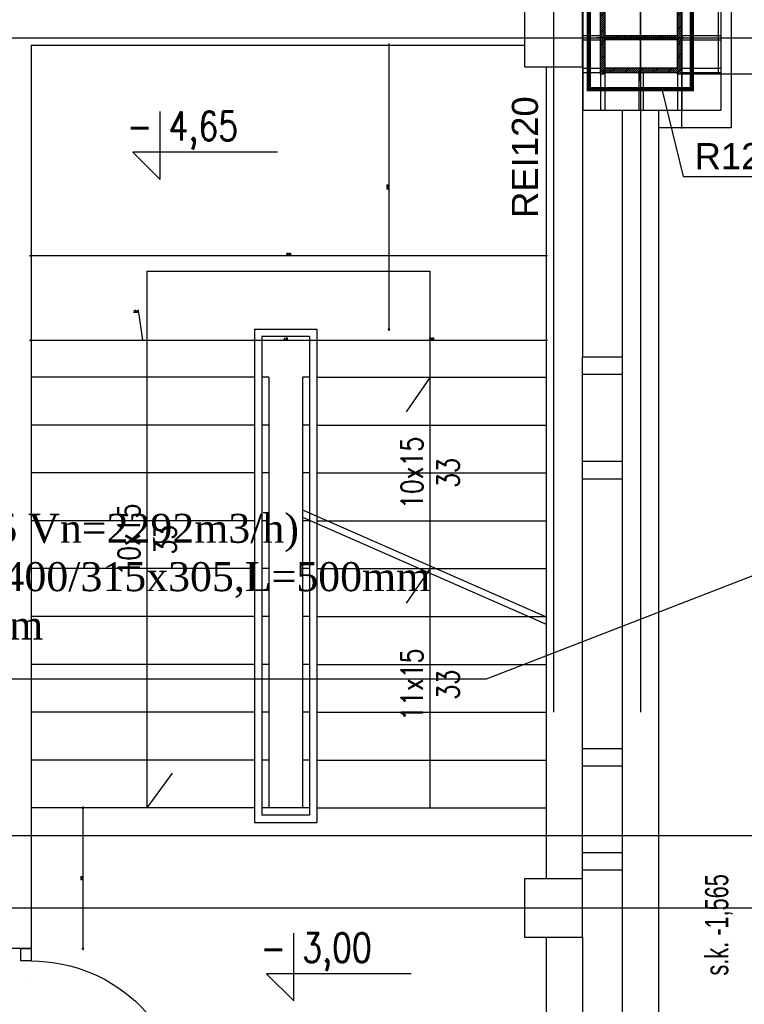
# Model space of a CAD drawing. Header units: centimetres. Extents: x -228435 to 46820, y -89367 to 152985.
# Tile 122 of 256: x -62818 to -57824, y 46336 to 53125. Entities that reach past the tile are written whole.
import ezdxf

# ---------------------------------------------------------------- set-up
doc = ezdxf.new("R2010")
doc.units = ezdxf.units.CM
doc.header["$LTSCALE"] = 50
doc.header["$PDMODE"] = 35
doc.header["$PDSIZE"] = 0.1
for name, pattern in [('Kondygnacja  -0_5$0$DOT2', [3.175, 0, -3.175]), ('Kondygnacja  -0_5$0$HIDDEN', [9.525, 6.35, -3.175]), ('Kondygnacja  -0_5$0$HIDDEN2', [4.7625, 3.175, -1.5875]), ('Osie rzutów$0$DASHDOT2', [12.7, 6.35, -3.175, 0, -3.175])]:
    doc.linetypes.add(name, pattern=pattern)
doc.layers.get('0').update_dxf_attribs({"color": 8})
doc.layers.get('DEFPOINTS').update_dxf_attribs({"color": 8})
for name, color, linetype in [('IS_zmiany 2024', 3, 'Continuous'), ('Kondygnacja  -0_5$0$ARCH_INFO_KOTY_WYSOKOŚCIOWE_IST', 8, 'Continuous'), ('Kondygnacja  -0_5$0$ARCH_INFO_ODPORNOŚĆ OGNIOWA', 8, 'Continuous'), ('Kondygnacja  -0_5$0$ARCH_INFO_SCHODY_IST', 8, 'Continuous'), ('Kondygnacja  -0_5$0$ARCH_KONSTR_POWYŻEJ RZUTU', 8, 'Kondygnacja  -0_5$0$HIDDEN'), ('Kondygnacja  -0_5$0$ARCH_KONSTR_POWYŻEJ RZUTU_IST', 8, 'Kondygnacja  -0_5$0$HIDDEN2'), ('Kondygnacja  -0_5$0$ARCH_MUROWANE_IST', 8, 'Continuous'), ('Kondygnacja  -0_5$0$ARCH_OKŁADZINA', 8, 'Continuous'), ('Kondygnacja  -0_5$0$ARCH_POMOCNICZE', 8, 'Continuous'), ('Kondygnacja  -0_5$0$ARCH_SCHODY_IST', 8, 'Continuous'), ('Kondygnacja  -0_5$0$ARCH_SŁUPY', 8, 'Continuous'), ('Kondygnacja  -0_5$0$ARCH_WYBURZENIA', 8, 'Kondygnacja  -0_5$0$DOT2'), ('Kondygnacja  -0_5$0$ARCH_ŚLUSARKA_DRZWI', 8, 'Continuous'), ('Kondygnacja  -0_5$0$ARCH_ŻELBET_IST', 8, 'Continuous'), ('Osie rzutów$0$ARCH_INFO_OSIE_IST', 8, 'Osie rzutów$0$DASHDOT2'), ('Osie rzutów$0$ARCH_INFO_OSIE_OPISY_IST', 8, 'Continuous')]:
    doc.layers.add(name, color=color, linetype=linetype)
doc.layers.add('Kondygnacja  -0_5$0$ARCH_INFO_WYMIARY', color=8, linetype='Continuous', lineweight=9)
doc.styles.add('Kondygnacja  -0_5$0$Arial', font='ARIAL.TTF')
doc.styles.add('Kondygnacja  -0_5$0$BIKTS', font='bikromsw.shx', dxfattribs={"width": 0.8})
doc.styles.add('Kondygnacja  -0_5$0$Romans', font='Romans.shx', dxfattribs={"width": 0.7})
doc.styles.add('Kondygnacja  -0_5$0$ROMANS-50-CM', font='romans.shx', dxfattribs={"width": 0.8, "height": 10})
doc.styles.add('Kondygnacja  -0_5$0$Standard', font='txt')
doc.dimstyles.new('Kondygnacja  -0_5$0$ISO-25', dxfattribs={"dimtxt": 2.5, "dimasz": 2.5, "dimexe": 1.25, "dimexo": 0.625, "dimtad": 1, "dimtxsty": 'Kondygnacja  -0_5$0$Standard', "dimcen": 2.5, "dimadec": 0, "dimazin": 0, "dimtfac": 1, "dimtmove": 0, "dimatfit": 3, "dimfxl": 1, "dimarcsym": 0})
doc.dimstyles.new('Kondygnacja  -0_5$0$Wymiary 1-100', dxfattribs={"dimtxt": 12, "dimasz": 10, "dimexe": 5, "dimexo": 0, "dimgap": 4, "dimtad": 1, "dimrnd": 0.5, "dimzin": 12, "dimdsep": 46, "dimtxsty": 'Kondygnacja  -0_5$0$Romans', "dimblk": 'Kondygnacja  -0_5$0$_Oblique', "dimcen": 10, "dimdle": 10, "dimclrt": 55, "dimazin": 0, "dimtfac": 1, "dimtmove": 1, "dimatfit": 3, "dimfxl": 8, "dimfxlon": 1, "dimtolj": 1, "dimtzin": 0, "dimarcsym": 0})
pattern_1 = [(45, (-6220.4609, -4950), (-0.67351921, 0.67351921), [])]

# ---------------------------------------------------------------- blocks, each defined once
blk = doc.blocks.new('Osie rzutów')
at = {"layer": 'Osie rzutów$0$ARCH_INFO_OSIE_IST', "ltscale": 10}
for p, q in [((6200, 12510), (6200, 4800)), ((6200, 12510), (6200, 4571.18)), ((6260, 12510), (6260, 4623.26)), ((6260, 9770), (6260, 9830)), ((4436.04, 9800), (15156.54, 9800)), ((6290, 9800), (6230, 9800)), ((4436.04, 9200), (15156.54, 9200))]:
    blk.add_line(p, q, dxfattribs=at)
blk = doc.blocks.new('Kondygnacja  -0_5$0$_Dot')
at = {"color": 0, "linetype": 'ByBlock', "lineweight": -2}
blk.add_line((-0.5, 0), (-1, 0), dxfattribs=at)
at = {"color": 0, "linetype": 'ByBlock', "const_width": 0.5}
blk.add_lwpolyline([(-0.25, 0, 1), (0.25, 0, 1)], format="xyb", close=True, dxfattribs=at)
blk = doc.blocks.new('Kondygnacja  -0_5$0$_Oblique')
at = {"color": 0, "linetype": 'ByBlock', "lineweight": -2}
blk.add_line((-0.5, -0.5), (0.5, 0.5), dxfattribs=at)
blk = doc.blocks.new('*D92')
at = {"layer": 'DEFPOINTS', "color": 0}
for p in [(-61200, 50914.8), (-62740, 50593.1), (-61200, 50593.1)]:
    blk.add_point(p, dxfattribs=at)
at = {"layer": 'Kondygnacja  -0_5$0$ARCH_INFO_WYMIARY', "color": 0, "lineweight": -2}
for p, q in [((-61997.2, 51105.7), (-62033.6, 51105.7)), ((-61970, 50914.8), (-61997.2, 51105.7)), ((-62740, 50906.8), (-62740, 50919.8)), ((-61200, 50906.8), (-61200, 50919.8)), ((-62750, 50914.8), (-61190, 50914.8))]:
    blk.add_line(p, q, dxfattribs=at)
at = {"layer": 'Kondygnacja  -0_5$0$ARCH_INFO_WYMIARY', "color": 0, "lineweight": -2, "xscale": 10, "yscale": 10, "zscale": 10, "rotation": 180}
blk.add_blockref('Kondygnacja  -0_5$0$_Oblique', (-62740, 50914.8), dxfattribs=at)
at = {"layer": 'Kondygnacja  -0_5$0$ARCH_INFO_WYMIARY', "color": 0, "lineweight": -2, "xscale": 10, "yscale": 10, "zscale": 10}
blk.add_blockref('Kondygnacja  -0_5$0$_Oblique', (-61200, 50914.8), dxfattribs=at)
at = {"layer": 'Kondygnacja  -0_5$0$ARCH_INFO_WYMIARY', "color": 55, "insert": (-62015.4, 51115.7), "char_height": 12, "attachment_point": 5, "style": 'Kondygnacja  -0_5$0$Romans'}
blk.add_mtext('\\A1;1540', dxfattribs=at)
blk = doc.blocks.new('*D93')
at = {"layer": 'DEFPOINTS', "color": 0}
for p in [(-60770, 50923.1), (-60770, 50914.8), (-61200, 50593.1)]:
    blk.add_point(p, dxfattribs=at)
at = {"layer": 'Kondygnacja  -0_5$0$ARCH_INFO_WYMIARY', "color": 0, "lineweight": -2}
for p, q in [((-61200, 50906.8), (-61200, 50919.8)), ((-60770, 50922.8), (-60770, 50909.8)), ((-61210, 50914.8), (-60760, 50914.8))]:
    blk.add_line(p, q, dxfattribs=at)
at = {"layer": 'Kondygnacja  -0_5$0$ARCH_INFO_WYMIARY', "color": 0, "lineweight": -2, "xscale": 10, "yscale": 10, "zscale": 10, "rotation": 180}
blk.add_blockref('Kondygnacja  -0_5$0$_Oblique', (-61200, 50914.8), dxfattribs=at)
at = {"layer": 'Kondygnacja  -0_5$0$ARCH_INFO_WYMIARY', "color": 0, "lineweight": -2, "xscale": 10, "yscale": 10, "zscale": 10}
blk.add_blockref('Kondygnacja  -0_5$0$_Oblique', (-60770, 50914.8), dxfattribs=at)
at = {"layer": 'Kondygnacja  -0_5$0$ARCH_INFO_WYMIARY', "color": 55, "insert": (-60985, 50924.8), "char_height": 12, "attachment_point": 5, "style": 'Kondygnacja  -0_5$0$Romans'}
blk.add_mtext('\\A1;430', dxfattribs=at)
blk = doc.blocks.new('*D94')
at = {"layer": 'DEFPOINTS', "color": 0}
for p in [(-59190, 51288.2), (-60770, 50923.1), (-59190, 50914.8)]:
    blk.add_point(p, dxfattribs=at)
at = {"layer": 'Kondygnacja  -0_5$0$ARCH_INFO_WYMIARY', "color": 0, "lineweight": -2}
for p, q in [((-60770, 50922.8), (-60770, 50909.8)), ((-59190, 50922.8), (-59190, 50909.8)), ((-60780, 50914.8), (-59180, 50914.8))]:
    blk.add_line(p, q, dxfattribs=at)
at = {"layer": 'Kondygnacja  -0_5$0$ARCH_INFO_WYMIARY', "color": 0, "lineweight": -2, "xscale": 10, "yscale": 10, "zscale": 10, "rotation": 180}
blk.add_blockref('Kondygnacja  -0_5$0$_Oblique', (-60770, 50914.8), dxfattribs=at)
at = {"layer": 'Kondygnacja  -0_5$0$ARCH_INFO_WYMIARY', "color": 0, "lineweight": -2, "xscale": 10, "yscale": 10, "zscale": 10}
blk.add_blockref('Kondygnacja  -0_5$0$_Oblique', (-59190, 50914.8), dxfattribs=at)
at = {"layer": 'Kondygnacja  -0_5$0$ARCH_INFO_WYMIARY', "color": 55, "insert": (-59980, 50924.8), "char_height": 12, "attachment_point": 5, "style": 'Kondygnacja  -0_5$0$Romans'}
blk.add_mtext('\\A1;1580', dxfattribs=at)
blk = doc.blocks.new('*D147')
at = {"layer": 'DEFPOINTS', "color": 0}
for p in [(5845, 52950), (6165.9, 52950), (-62690, 50660)]:
    blk.add_point(p, dxfattribs=at)
at = {"layer": 'Kondygnacja  -0_5$0$ARCH_INFO_WYMIARY', "color": 0, "lineweight": -2}
for p, q in [((6165.9, 50650), (6165.9, 52960)), ((6157.9, 52950), (6170.9, 52950)), ((6157.9, 50660), (6170.9, 50660))]:
    blk.add_line(p, q, dxfattribs=at)
at = {"layer": 'Kondygnacja  -0_5$0$ARCH_INFO_WYMIARY', "color": 0, "lineweight": -2, "xscale": 10, "yscale": 10, "zscale": 10}
for p, rotation in [((6165.9, 52950), 90), ((6165.9, 50660), 270)]:
    blk.add_blockref('Kondygnacja  -0_5$0$_Oblique', p, dxfattribs=dict(at, rotation=rotation))
at = {"layer": 'Kondygnacja  -0_5$0$ARCH_INFO_WYMIARY', "color": 55, "insert": (6155.9, 51805), "char_height": 12, "attachment_point": 5, "rotation": 90, "style": 'Kondygnacja  -0_5$0$Romans'}
blk.add_mtext('\\A1;2290', dxfattribs=at)
blk = doc.blocks.new('*D148')
at = {"layer": 'DEFPOINTS', "color": 0}
for p in [(-59190, 47690), (5862.4, 47690), (6190, 43700)]:
    blk.add_point(p, dxfattribs=at)
at = {"layer": 'Kondygnacja  -0_5$0$ARCH_INFO_WYMIARY', "color": 0, "lineweight": -2}
for p, q in [((5854.4, 47690), (5867.4, 47690)), ((5862.4, 43690), (5862.4, 47700)), ((5870.4, 43700), (5857.4, 43700))]:
    blk.add_line(p, q, dxfattribs=at)
at = {"layer": 'Kondygnacja  -0_5$0$ARCH_INFO_WYMIARY', "color": 0, "lineweight": -2, "xscale": 10, "yscale": 10, "zscale": 10}
for p, rotation in [((5862.4, 47690), 90), ((5862.4, 43700), 270)]:
    blk.add_blockref('Kondygnacja  -0_5$0$_Oblique', p, dxfattribs=dict(at, rotation=rotation))
at = {"layer": 'Kondygnacja  -0_5$0$ARCH_INFO_WYMIARY', "color": 55, "insert": (5852.4, 45695), "char_height": 12, "attachment_point": 5, "rotation": 90, "style": 'Kondygnacja  -0_5$0$Romans'}
blk.add_mtext('\\A1;3990', dxfattribs=at)
blk = doc.blocks.new('*D95')
at = {"layer": 'DEFPOINTS', "color": 0}
for p in [(-62740, 51719.9), (-59190, 51519.9), (-59190, 51498.2)]:
    blk.add_point(p, dxfattribs=at)
at = {"layer": 'Kondygnacja  -0_5$0$ARCH_INFO_WYMIARY', "color": 0, "lineweight": -2}
for p, q in [((-62750, 51498.2), (-59180, 51498.2)), ((-62740, 51506.2), (-62740, 51493.2)), ((-59190, 51506.2), (-59190, 51493.2))]:
    blk.add_line(p, q, dxfattribs=at)
at = {"layer": 'Kondygnacja  -0_5$0$ARCH_INFO_WYMIARY', "color": 0, "lineweight": -2, "xscale": 10, "yscale": 10, "zscale": 10, "rotation": 180}
blk.add_blockref('Kondygnacja  -0_5$0$_Oblique', (-62740, 51498.2), dxfattribs=at)
at = {"layer": 'Kondygnacja  -0_5$0$ARCH_INFO_WYMIARY', "color": 0, "lineweight": -2, "xscale": 10, "yscale": 10, "zscale": 10}
blk.add_blockref('Kondygnacja  -0_5$0$_Oblique', (-59190, 51498.2), dxfattribs=at)
at = {"layer": 'Kondygnacja  -0_5$0$ARCH_INFO_WYMIARY', "color": 55, "insert": (-60965, 51508.2), "char_height": 12, "attachment_point": 5, "style": 'Kondygnacja  -0_5$0$Romans'}
blk.add_mtext('\\A1;3550', dxfattribs=at)
blk = doc.blocks.new('*D150')
at = {"layer": 'DEFPOINTS', "color": 0}
for p in [(-62740, 47690), (-62380.8, 47690), (-62740, 46720)]:
    blk.add_point(p, dxfattribs=at)
at = {"layer": 'Kondygnacja  -0_5$0$ARCH_INFO_WYMIARY', "color": 0, "lineweight": -2}
for p, q in [((-62388.8, 47690), (-62375.8, 47690)), ((-62380.8, 46710), (-62380.8, 47700)), ((-62388.8, 46720), (-62375.8, 46720))]:
    blk.add_line(p, q, dxfattribs=at)
at = {"layer": 'Kondygnacja  -0_5$0$ARCH_INFO_WYMIARY', "color": 0, "lineweight": -2, "xscale": 10, "yscale": 10, "zscale": 10}
for p, rotation in [((-62380.8, 47690), 90), ((-62380.8, 46720), 270)]:
    blk.add_blockref('Kondygnacja  -0_5$0$_Oblique', p, dxfattribs=dict(at, rotation=rotation))
at = {"layer": 'Kondygnacja  -0_5$0$ARCH_INFO_WYMIARY', "color": 55, "insert": (-62390.8, 47205), "char_height": 12, "attachment_point": 5, "rotation": 90, "style": 'Kondygnacja  -0_5$0$Romans'}
blk.add_mtext('\\A1;970', dxfattribs=at)
blk = doc.blocks.new('*D114')
at = {"layer": 'DEFPOINTS', "color": 0}
for p in [(-60593.7, 52950), (-60272.9, 52950), (-60770, 50990)]:
    blk.add_point(p, dxfattribs=at)
at = {"layer": 'Kondygnacja  -0_5$0$ARCH_INFO_WYMIARY', "color": 0, "lineweight": -2}
for p, q in [((-60272.9, 50980), (-60272.9, 52960)), ((-60280.9, 52950), (-60267.9, 52950)), ((-60280.9, 50990), (-60267.9, 50990))]:
    blk.add_line(p, q, dxfattribs=at)
at = {"layer": 'Kondygnacja  -0_5$0$ARCH_INFO_WYMIARY', "color": 0, "lineweight": -2, "xscale": 10, "yscale": 10, "zscale": 10}
for p, rotation in [((-60272.9, 52950), 90), ((-60272.9, 50990), 270)]:
    blk.add_blockref('Kondygnacja  -0_5$0$_Oblique', p, dxfattribs=dict(at, rotation=rotation))
at = {"layer": 'Kondygnacja  -0_5$0$ARCH_INFO_WYMIARY', "color": 55, "insert": (-60282.9, 51970), "char_height": 12, "attachment_point": 5, "rotation": 90, "style": 'Kondygnacja  -0_5$0$Romans'}
blk.add_mtext('\\A1;1960', dxfattribs=at)
blk = doc.blocks.new('Kondygnacja  -0_5$0$słup 6.8.11')
at = {"layer": 'Kondygnacja  -0_5$0$ARCH_SŁUPY'}
h = blk.add_hatch(dxfattribs=at)
h.set_pattern_fill('ANSI31', color=256, scale=0.3, style=0)
h.set_pattern_definition(pattern_1)
h.paths.add_polyline_path([(15, 75), (12, 75), (12, 25), (15, 25)])
h = blk.add_hatch(dxfattribs=at)
h.set_pattern_fill('ANSI31', color=256, scale=0.3, style=0)
h.set_pattern_definition(pattern_1)
h.paths.add_polyline_path([(68, 75), (65, 75), (65, 25), (68, 25)])
h = blk.add_hatch(dxfattribs=at)
h.set_pattern_fill('ANSI31', color=256, scale=0.3, style=0)
h.set_pattern_definition(pattern_1)
h.paths.add_polyline_path([(65, 71), (65, 74), (15, 74), (15, 71)])
h = blk.add_hatch(dxfattribs=at)
h.set_pattern_fill('ANSI31', color=256, scale=0.3, style=0)
h.set_pattern_definition(pattern_1)
h.paths.add_polyline_path([(65, 48.5), (65, 51.5), (15, 51.5), (15, 48.5)])
h = blk.add_hatch(dxfattribs=at)
h.set_pattern_fill('ANSI31', color=256, scale=0.3, style=0)
h.set_pattern_definition(pattern_1)
h.paths.add_polyline_path([(65, 26), (65, 29), (15, 29), (15, 26)])
at = {"layer": 'Kondygnacja  -0_5$0$ARCH_POMOCNICZE'}
blk.add_lwpolyline([(95, 100), (95, 0), (0, 0), (0, 100)], close=True, dxfattribs=at)
for points in [[(12, 100), (12, 75)], [(15, 100), (15, 75)], [(38.5, 100), (38.5, 74)], [(41.5, 100), (41.5, 74)], [(65, 100), (65, 75)], [(68, 100), (68, 75)], [(0, 74), (12, 74)], [(0, 71), (12, 71)], [(68, 74), (95, 74)], [(68, 71), (95, 71)], [(0, 51.5), (12, 51.5)], [(0, 48.5), (12, 48.5)], [(68, 51.5), (95, 51.5)], [(68, 48.5), (95, 48.5)], [(0, 29), (12, 29)], [(68, 29), (95, 29)], [(0, 26), (12, 26)], [(12, 25), (12, 0)], [(15, 25), (15, 0)], [(38.5, 26), (38.5, 0)], [(41.5, 26), (41.5, 0)], [(65, 25), (65, 0)], [(68, 26), (95, 26)], [(68, 25), (68, 0)]]:
    blk.add_lwpolyline(points, dxfattribs=at)
at = {"layer": 'Kondygnacja  -0_5$0$ARCH_SŁUPY'}
for p, q in [((15, 51.5), (65, 51.5)), ((65, 48.5), (15, 48.5))]:
    blk.add_line(p, q, dxfattribs=at)
for points in [[(12, 75), (15, 75), (15, 25), (12, 25)], [(65, 75), (68, 75), (68, 25), (65, 25)]]:
    blk.add_lwpolyline(points, close=True, dxfattribs=at)
for points in [[(65, 74), (15, 74)], [(15, 71), (65, 71)], [(65, 29), (15, 29)], [(15, 26), (65, 26)]]:
    blk.add_lwpolyline(points, dxfattribs=at)
blk = doc.blocks.new('Kondygnacja  -0_5$0$konstrukcja istniejąca -0.5')
at = {"layer": 'Kondygnacja  -0_5$0$ARCH_KONSTR_POWYŻEJ RZUTU_IST', "ltscale": 10}
for p, q in [((6288.46, 4975), (6288.46, 12225)), ((6288.46, 9775), (6288.46, 9825)), ((6338.46, 9775), (6288.46, 9775))]:
    blk.add_line(p, q, dxfattribs=at)
blk.add_lwpolyline([(6313.46, 9825), (6313.46, 9775)], dxfattribs=at)
at = {"layer": 'Kondygnacja  -0_5$0$ARCH_KONSTR_POWYŻEJ RZUTU_IST', "style": 'Kondygnacja  -0_5$0$BIKTS', "width": 0.7}
blk.add_text('s.k. -1,565', height=16, rotation=90, dxfattribs=at).set_placement((6320.54, 9153.39))

msp = doc.modelspace()

# ---------------------------------------------------------------- linework, layer by layer
at = {"layer": 'IS_zmiany 2024', "color": 2}
for p, q in [((-59601.013, 48580), (-55937.498, 50003.941)), ((-66600, 48580), (-59601.013, 48580)), ((-87900, 47499.539), (-46540, 47499.539))]:
    msp.add_line(p, q, dxfattribs=at)
at = {"layer": 'Kondygnacja  -0_5$0$ARCH_INFO_KOTY_WYSOKOŚCIOWE_IST'}
for points in [[(-61041.416, 52211.06), (-62038.6, 52211.06), (-61851.1, 52023.56), (-61851.1, 52491.994)], [(-60120.164, 46546.581), (-61117.348, 46546.581), (-60929.848, 46359.081), (-60929.848, 46827.515)]]:
    msp.add_lwpolyline(points, dxfattribs=at)
at = {"layer": 'Kondygnacja  -0_5$0$ARCH_INFO_SCHODY_IST'}
for p, q in [((-61940, 47690), (-61940, 51390)), ((-61940, 51390), (-59990, 51390)), ((-59990, 47690), (-59990, 51390)), ((-59990, 50660), (-60154.358, 50420.812)), ((-59990, 49340), (-60154.358, 49100.812)), ((-61940, 47690), (-61765.999, 47929.232))]:
    msp.add_line(p, q, dxfattribs=at)
at = {"layer": 'Kondygnacja  -0_5$0$ARCH_MUROWANE_IST', "ltscale": 4}
for p, q in [((-62740, 52950), (-62740, 46720)), ((-62740, 52950), (-59340, 52950)), ((-62740, 46720), (-63050, 46720))]:
    msp.add_line(p, q, dxfattribs=at)
at = {"layer": 'Kondygnacja  -0_5$0$ARCH_OKŁADZINA'}
msp.add_lwpolyline([(-57915.391, 53540), (-57915.391, 52380), (-58415, 52380)], dxfattribs=at)
at = {"layer": 'Kondygnacja  -0_5$0$ARCH_SCHODY_IST'}
for p, q in [((-61200, 50990), (-61200, 47590)), ((-61200, 50990), (-60770, 50990)), ((-60770, 50990), (-60770, 47590)), ((-61150, 50940), (-61150, 47640)), ((-60820, 50940), (-61150, 50940)), ((-60820, 50940), (-60820, 47640)), ((-61200, 50660), (-62740, 50660)), ((-61100, 50660), (-61150, 50660)), ((-61100, 50660), (-61100, 47690)), ((-60870, 50660), (-60870, 47690)), ((-60820, 50660), (-60870, 50660)), ((-60770, 50660), (-59190, 50660)), ((-61200, 50330), (-62740, 50330)), ((-61100, 50330), (-61150, 50330)), ((-60820, 50330), (-60870, 50330)), ((-60770, 50330), (-59190, 50330)), ((-61200, 50000), (-62740, 50000)), ((-61100, 50000), (-61150, 50000)), ((-60820, 50000), (-60870, 50000)), ((-60770, 50000), (-59190, 50000)), ((-60870, 49744.426), (-59190, 49007.063)), ((-61200, 49670), (-62740, 49670)), ((-61100, 49670), (-61150, 49670)), ((-60870, 49694.426), (-59190, 48957.063)), ((-60820, 49670), (-60870, 49670)), ((-60770, 49670), (-59190, 49670)), ((-61200, 49340), (-62740, 49340)), ((-61100, 49340), (-61150, 49340)), ((-60820, 49340), (-60870, 49340)), ((-60770, 49340), (-59190, 49340)), ((-61200, 49010), (-62740, 49010)), ((-61100, 49010), (-61150, 49010)), ((-60820, 49010), (-60870, 49010)), ((-60770, 49010), (-59190, 49010)), ((-61200, 48680), (-62740, 48680)), ((-61100, 48680), (-61150, 48680)), ((-60820, 48680), (-60870, 48680)), ((-60770, 48680), (-59190, 48680)), ((-61200, 48350), (-62740, 48350)), ((-61100, 48350), (-61150, 48350)), ((-60820, 48350), (-60870, 48350)), ((-60770, 48350), (-59190, 48350)), ((-61200, 48020), (-62740, 48020)), ((-61100, 48020), (-61150, 48020)), ((-60820, 48020), (-60870, 48020)), ((-60770, 48020), (-59190, 48020)), ((-61200, 47690), (-62740, 47690)), ((-60820, 47690), (-61150, 47690)), ((-60770, 47690), (-59190, 47690)), ((-60820, 47640), (-61150, 47640)), ((-61200, 47590), (-60770, 47590))]:
    msp.add_line(p, q, dxfattribs=at)
at = {"layer": 'Kondygnacja  -0_5$0$ARCH_SŁUPY', "const_width": 30}
msp.add_lwpolyline([(-58895, 53355), (-58185, 53355), (-58185, 52645), (-58895, 52645)], close=True, dxfattribs=at)
at = {"layer": 'Kondygnacja  -0_5$0$ARCH_WYBURZENIA', "ltscale": 6}
msp.add_lwpolyline([(-62740, 46720), (-62740, 46480), (-63050, 46480), (-63050, 46720)], close=True, dxfattribs=at)
at = {"layer": 'Kondygnacja  -0_5$0$ARCH_ŚLUSARKA_DRZWI', "linetype": 'Continuous', "lineweight": -3}
msp.add_lwpolyline([(-62810, 46635), (-62810, 46720), (-62740, 46720), (-62740, 46635)], close=True, dxfattribs=at)
at = {"layer": 'Kondygnacja  -0_5$0$ARCH_ŚLUSARKA_DRZWI', "linetype": 'Continuous', "lineweight": -3, "extrusion": (0, 0, -1)}
msp.add_arc((62740, 45565), 1070, 90, 180, dxfattribs=at)
at = {"layer": 'Kondygnacja  -0_5$0$ARCH_ŻELBET_IST', "ltscale": 4}
for p, q in [((-59190, 52800), (-59190, 47200)), ((-58940, 52800), (-58940, 50800)), ((-58665, 52500), (-58665, 50800)), ((-58415, 52500), (-58415, 41500)), ((-58940, 47200), (-58940, 50800)), ((-58940, 50800), (-58665, 50800)), ((-58665, 50800), (-58665, 41500)), ((-58940, 50680), (-58665, 50680)), ((-58940, 50080), (-58665, 50080)), ((-58940, 49960), (-58665, 49960)), ((-58940, 48100), (-58665, 48100)), ((-58940, 47980), (-58665, 47980)), ((-58665, 47380), (-58940, 47380)), ((-58665, 47260), (-58940, 47260)), ((-59190, 46800), (-59190, 41200)), ((-58940, 46800), (-58940, 41200))]:
    msp.add_line(p, q, dxfattribs=at)
for points in [[(-59340, 52800), (-58940, 52800), (-58940, 53200), (-59340, 53200)], [(-59340, 46800), (-58940, 46800), (-58940, 47200), (-59340, 47200)], [(-59340, 46800), (-58940, 46800), (-58940, 47200), (-59340, 47200)]]:
    msp.add_lwpolyline(points, close=True, dxfattribs=at)

# ---------------------------------------------------------------- block references
at = {"layer": 'Kondygnacja  -0_5$0$ARCH_KONSTR_POWYŻEJ RZUTU', "xscale": 10, "yscale": 10, "zscale": 10}
msp.add_blockref('Kondygnacja  -0_5$0$konstrukcja istniejąca -0.5', (-121140, -45000), dxfattribs=at)
at = {"layer": 'Kondygnacja  -0_5$0$ARCH_SŁUPY', "xscale": 10, "yscale": 10, "zscale": 10}
msp.add_blockref('Kondygnacja  -0_5$0$słup 6.8.11', (-58935.391, 52500), dxfattribs=at)
at = {"layer": 'Osie rzutów$0$ARCH_INFO_OSIE_OPISY_IST', "xscale": 10, "yscale": 10, "zscale": 10}
msp.add_blockref('Osie rzutów', (-121140, -45000), dxfattribs=at)

# ---------------------------------------------------------------- texts
at = {"layer": 'IS_zmiany 2024', "color": 2, "insert": (-66543.209, 50384.819, 7680), "char_height": 200, "width": 7218.04854, "attachment_point": 1}
msp.add_mtext('\\fTimes New Roman|b0|i0|c238|p18;\\A1;Nowy VAV(-1.N4)\\Pdemontaż odcinka kanału.\\Pmontaż VAV(RVP-P 315x305 Vn=2292m3/h)\\Pwraz z redukcjami(2szt):800x400/315x305,L=500mm\\Pi tłumikiem 800x400 L=500mm', dxfattribs=at)
at = {"layer": 'Kondygnacja  -0_5$0$ARCH_INFO_KOTY_WYSOKOŚCIOWE_IST', "char_height": 200, "width": 976.18926, "attachment_point": 4, "line_spacing_factor": 0.9, "style": 'Kondygnacja  -0_5$0$ROMANS-50-CM'}
for s, insert in [('- 4,65', (-62080.31, 52360.689)), ('- 3,00', (-61159.058, 46696.21))]:
    msp.add_mtext(s, dxfattribs=dict(at, insert=insert))
at = {"layer": 'Kondygnacja  -0_5$0$ARCH_INFO_ODPORNOŚĆ OGNIOWA', "insert": (-59485.052, 52177.402), "char_height": 180, "width": 533.32525, "attachment_point": 5, "rotation": 90, "style": 'Kondygnacja  -0_5$0$Arial'}
msp.add_mtext('\\PREI120', dxfattribs=at)
at = {"layer": 'Kondygnacja  -0_5$0$ARCH_INFO_ODPORNOŚĆ OGNIOWA', "insert": (-57866.312, 52332.94), "char_height": 180, "width": 533.32525, "attachment_point": 5, "style": 'Kondygnacja  -0_5$0$Arial'}
msp.add_mtext('\\PR120', dxfattribs=at)
at = {"layer": 'Kondygnacja  -0_5$0$ARCH_INFO_SCHODY_IST', "char_height": 150, "width": 100, "attachment_point": 5, "rotation": 90, "style": 'Kondygnacja  -0_5$0$ROMANS-50-CM'}
for s, insert in [('10x15 33', (-59990, 50000)), ('10x15 33', (-61940, 49540)), ('11x15 33', (-59990, 48539.871))]:
    msp.add_mtext(s, dxfattribs=dict(at, insert=insert))

# ---------------------------------------------------------------- dimensions: what is measured, and where the dimension line sits
at = {"layer": 'Kondygnacja  -0_5$0$ARCH_INFO_WYMIARY'}
for base, p1, p2, picture, middle in [((6165.858, 52950), (-62690, 50660), (5845, 52950), '*D147', (6155.858, 51805)), ((-60272.871, 52950), (-60770, 50990), (-60593.729, 52950), '*D114', (-60282.871, 51970)), ((-62380.76, 47690), (-62740, 46720), (-62740, 47690), '*D150', (-62390.76, 47205)), ((5862.405, 47690), (6190, 43700), (-59190, 47690), '*D148', (5852.405, 45695))]:
    dim = msp.add_linear_dim(base=base, p1=p1, p2=p2, angle=90, dimstyle='Kondygnacja  -0_5$0$Wymiary 1-100', dxfattribs=at)
    dim.commit()
    dim.dimension.update_dxf_attribs({"geometry": picture, "text_midpoint": middle})
for base, p1, p2, picture, middle in [((-59190, 51498.193), (-62740, 51719.882), (-59190, 51519.882), '*D95', (-60965, 51508.193)), ((-59190, 50914.848), (-60770, 50923.056), (-59190, 51288.2), '*D94', (-59980, 50924.848)), ((-60770, 50914.848), (-61200, 50593.056), (-60770, 50923.056), '*D93', (-60985, 50924.848))]:
    dim = msp.add_linear_dim(base=base, p1=p1, p2=p2, dimstyle='Kondygnacja  -0_5$0$Wymiary 1-100', dxfattribs=at)
    dim.commit()
    dim.dimension.update_dxf_attribs({"geometry": picture, "text_midpoint": middle})
dim = msp.add_linear_dim(base=(-61200, 50914.848), p1=(-62740, 50593.056), p2=(-61200, 50593.056), dimstyle='Kondygnacja  -0_5$0$Wymiary 1-100', dxfattribs=at)
dim.commit()
dim.dimension.update_dxf_attribs({"geometry": '*D92', "text_midpoint": (-62001.18, 51105.657), "dimtype": 160})

# ---------------------------------------------------------------- leaders
at = {"layer": 'Kondygnacja  -0_5$0$ARCH_INFO_ODPORNOŚĆ OGNIOWA'}
msp.add_leader([(-58393.148, 52645), (-58244.759, 52042.655), (-57501.281, 52042.655)], dimstyle='Kondygnacja  -0_5$0$ISO-25', override={"dimscale": 5, "dimasz": 2, "dimtad": 0, "dimldrblk": 'Kondygnacja  -0_5$0$_Dot'}, dxfattribs=at)

doc.saveas('drawing.dxf')
